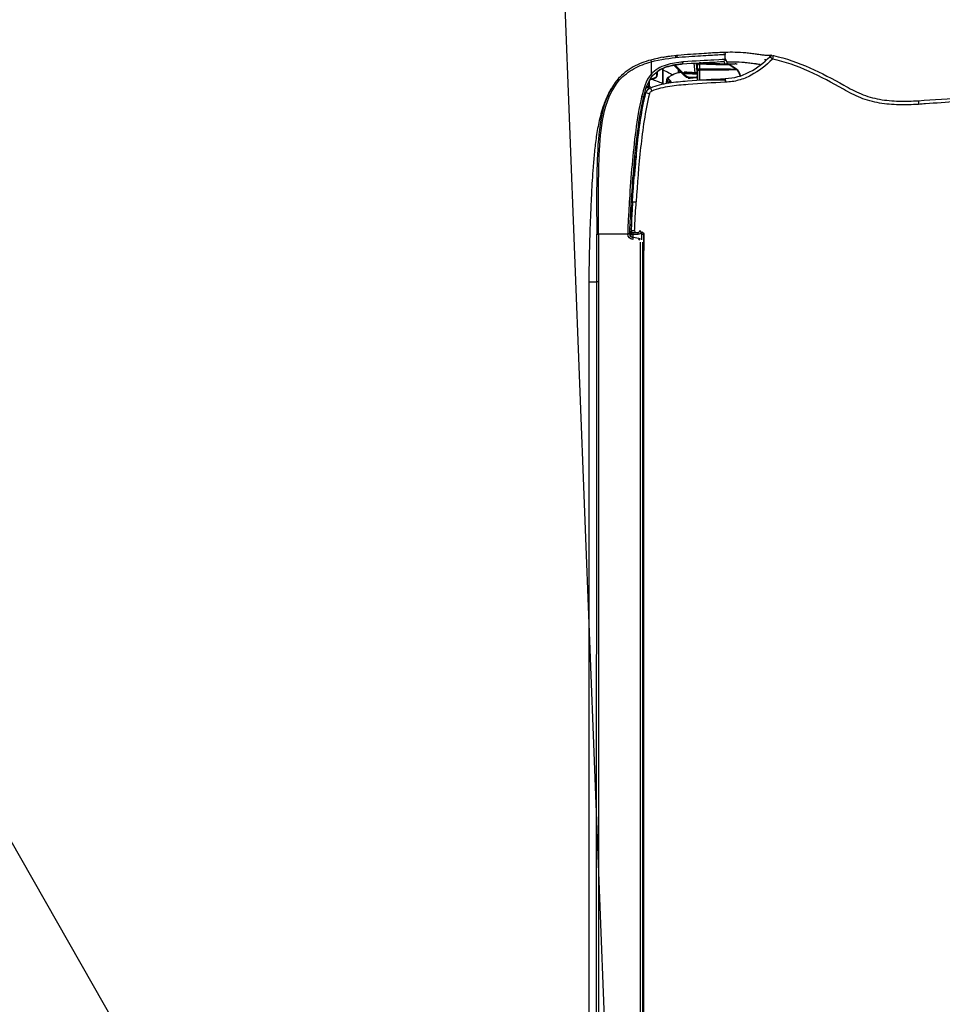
# Model space of a CAD drawing. Header units: millimetres. Extents: x 922208 to 1069538, y -182208 to -99877.
# Tile 53 of 256: x 982573 to 982808, y -175512 to -175260. Entities that reach past the tile are written whole.
import ezdxf
from ezdxf import colors
from ezdxf.entities.mleader import LeaderData, LeaderLine
from ezdxf.math import Vec2, Vec3

# ---------------------------------------------------------------- set-up
doc = ezdxf.new("R2010")
doc.units = ezdxf.units.MM
doc.header["$MEASUREMENT"] = 0
doc.layers.add('IS_KLIM Opis_Średnice', color=7, linetype='Continuous', lineweight=9)
doc.layers.add('IS_KLIM_urządzenia', color=3, linetype='Continuous')

# ---------------------------------------------------------------- blocks, each defined once
blk = doc.blocks.new('G$CFEA986A8')
at = {"layer": 'IS_KLIM_urządzenia', "linetype": 'Continuous'}
for p, q in [((2.71, 28.23), (3.1, 35.54)), ((3.1, 35.54), (3.1, 35.54)), ((3.24, 36.01), (3.24, 36.02)), ((3.24, 36.02), (3.24, 36.01)), ((2.74, 28.23), (2.74, 28.23)), ((3.03, 28.23), (3.03, 28.23)), ((4.22, 28.23), (4.22, 28.23)), ((4.55, 28.23), (4.55, 28.23)), ((2.73, 27.62), (4.82, 27.62)), ((2.74, 27.41), (5, 27.61)), ((5.25, 27.13), (2.77, 26.91)), ((3.18, 21.95), (5.57, 24.34)), ((5.93, 24.34), (3.22, 21.63)), ((5.57, 24.34), (5.44, 24.33)), ((5.57, 24.34), (5.85, 24.61)), ((5.93, 24.34), (5.57, 24.34)), ((6.02, 24.44), (5.93, 24.34)), ((46.34, 14.13), (46.34, 14)), ((50.7, 14.13), (46.34, 14.13)), ((46.52, 13.99), (46.52, 13.96)), ((46.52, 13.96), (921.55, 13.84)), ((46.52, 13.51), (46.52, 13.96)), ((48, 13.51), (46.52, 13.51)), ((47.59, 12.8), (47.38, 11.3)), ((48.58, 13.7), (919.48, 13.58)), ((919.48, 13.06), (48.58, 13.18)), ((46.64, 11.21), (47.36, 11.21)), ((46.64, 11.21), (46.64, 10.75)), ((47.11, 10.75), (46.64, 10.75)), ((46.54, 9.92), (46.54, 2.46)), ((58.73, 0), (909.33, -0.12)), ((58.74, 2.46), (909.33, 2.34)), ((909.33, 1.87), (58.74, 1.98)), ((58.74, 0), (58.74, 1.98))]:
    blk.add_line(p, q, dxfattribs=at)
for points in [[(37.64, 10.75, 0), (37.64, 10.76, 0), (37.64, 10.76, 0), (37.64, 10.77, 0), (37.64, 10.78, 0), (37.64, 10.79, 0), (37.64, 10.8, 0), (37.64, 10.81, 0), (37.64, 10.82, 0), (37.64, 10.83, 0), (37.64, 10.84, 0), (37.64, 10.84, 0), (37.65, 10.85, 0), (37.65, 10.86, 0), (37.65, 10.87, 0), (37.65, 10.88, 0), (37.65, 10.89, 0), (37.65, 10.9, 0), (37.65, 10.91, 0), (37.65, 10.92, 0), (37.65, 10.92, 0), (37.65, 10.93, 0), (37.65, 10.94, 0), (37.65, 10.95, 0), (37.65, 10.96, 0), (37.65, 10.97, 0), (37.65, 10.98, 0), (37.65, 10.99, 0), (37.65, 11, 0), (37.65, 11, 0), (37.65, 11.01, 0), (37.65, 11.02, 0), (37.65, 11.03, 0), (37.65, 11.04, 0), (37.65, 11.05, 0), (37.65, 11.06, 0), (37.65, 11.07, 0), (37.65, 11.08, 0), (37.65, 11.08, 0), (37.65, 11.09, 0), (37.65, 11.1, 0), (37.65, 11.11, 0), (37.65, 11.12, 0), (37.65, 11.13, 0), (37.66, 11.14, 0), (37.66, 11.15, 0), (37.66, 11.16, 0), (37.66, 11.16, 0), (37.66, 11.17, 0), (37.66, 11.18, 0), (37.66, 11.19, 0)], [(37.72, 10.74, 0), (37.72, 10.75, 0), (37.72, 10.76, 0), (37.72, 10.77, 0), (37.72, 10.78, 0), (37.72, 10.79, 0), (37.72, 10.79, 0), (37.72, 10.8, 0), (37.72, 10.81, 0), (37.72, 10.82, 0), (37.72, 10.83, 0), (37.73, 10.84, 0), (37.73, 10.85, 0), (37.73, 10.86, 0), (37.73, 10.87, 0), (37.73, 10.87, 0), (37.73, 10.88, 0), (37.73, 10.89, 0), (37.73, 10.9, 0), (37.73, 10.91, 0), (37.73, 10.92, 0), (37.73, 10.93, 0), (37.73, 10.94, 0), (37.73, 10.95, 0), (37.73, 10.95, 0), (37.73, 10.96, 0), (37.73, 10.97, 0), (37.73, 10.98, 0), (37.73, 10.99, 0), (37.73, 11, 0), (37.73, 11.01, 0), (37.73, 11.02, 0), (37.73, 11.03, 0), (37.73, 11.03, 0), (37.73, 11.04, 0), (37.73, 11.05, 0), (37.73, 11.06, 0), (37.73, 11.07, 0), (37.73, 11.08, 0), (37.73, 11.09, 0), (37.73, 11.1, 0), (37.73, 11.11, 0), (37.73, 11.11, 0), (37.73, 11.12, 0), (37.73, 11.13, 0), (37.74, 11.14, 0), (37.74, 11.15, 0), (37.74, 11.16, 0), (37.74, 11.17, 0), (37.74, 11.18, 0), (37.74, 11.19, 0)]]:
    blk.add_polyline3d(points, dxfattribs=at)
at = {"layer": 'IS_KLIM_urządzenia', "linetype": 'Continuous', "extrusion": (0, 0, -1)}
for centre, radius, start, end in [((-1.84, 46.94), 1, 314.7826, 11.7219), ((-0.53, 34.35), 0.5, 357.2068, 90), ((-1.83, 34.35), 0.5, 90, 177.181), ((-46.64, 11.25), 0.5, 270, 357), ((-46.39, 11.44), 1, 188, 264.2856), ((-46.39, 11.42), 1.5, 188, 264.2856)]:
    blk.add_arc(centre, radius, start, end, dxfattribs=at)
at = {"layer": 'IS_KLIM_urządzenia', "linetype": 'Continuous', "extrusion": (-1.54693e-05, -6.12303e-17, -1)}
blk.add_arc((-3.24, 28.23, -0.01), 0.498, 270, 359.4983, dxfattribs=at)
at = {"layer": 'IS_KLIM_urządzenia', "linetype": 'Continuous'}
for centre, start, end in [((2.5, 23.81), 5.1428, 5.6972), ((48.11, 12.87), 160.3327, 163.928), ((45.54, 11.27), 267.736, 0)]:
    blk.add_arc(centre, 0.5, start, end, dxfattribs=at)
for centre, major_axis, ratio, start_param, end_param in [((13.38, 84.28), (0.998, 0.07), 0.023762, 3.141593, 4.646623), ((1.84, 46.94), (0.979, -0.203), 0.056856, 3.141593, 4.651384), ((1.84, 46.94), (0.704, 0.71), 0.020204, 1.651706, 3.141593), ((7.71, 34.94), (-0.999, -0.049), 0.051256, 0, 1.514472), ((7.71, 34.9), (-0.999, -0.047), 0.051373, 0, 1.514578), ((3.38, 28.23), (0, -0.498), 0.705765, 4.721116, 6.283185), ((3.96, 27.4), (0.499, -0.033), 0.703948, 0.778487, 1.449237), ((6.36, 25.91), (0.25, 0.009), 0.004928, 6.283059, 7.845078), ((1.28, 22.79), (0.498, 0.048), 0.655613, 3.140676, 4.596546), ((2.49, 23.87), (-0.498, -0.042), 0.40242, 3.141593, 4.712356), ((2.5, 23.81), (-0.498, -0.05), 0.399009, 3.140125, 4.706849), ((2.5, 23.81), (-0.498, -0.045), 0.399039, 3.141593, 4.710711), ((5.85, 24.61), (-0.177, 0.177), 0.009872, 3.141593, 4.709921), ((6.84, 20.48), (0.38, 0.325), 0.906204, 2.398026, 3.130887), ((7.44, 20.5), (-0.376, 0.33), 0.885836, 0.804441, 2.115185), ((7.76, 20.85), (-0.367, 0.34), 0.8822, 0.840111, 2.138766), ((8.04, 20.89), (0.282, 0.413), 0.898755, 2.160862, 3.167773), ((2.45, 15.93), (0.482, 0.133), 0.040619, 3.141593, 4.662666), ((5.63, 15.93), (-0.326, -0.379), 0.006066, 1.506881, 3.141593), ((5.72, 17.3), (0, 0.2), 0.576627, 4.721116, 6.283185), ((6.49, 16.72), (0.192, 0.056), 0.184381, 5.301873, 6.283185), ((8.07, 15.3), (0, 0.2), 0.433029, 4.721116, 6.283185), ((8.86, 15.62), (0.19, -0.061), 0.210046, 2.527177, 3.153928), ((8.96, 15.32), (-0.191, 0.059), 0.212832, 4.135574, 5.657225), ((9.97, 16.14), (-0.925, -0.381), 0.043497, 0, 1.508611), ((10.63, 15.55), (-0.263, -0.965), 0.021464, 4.784953, 6.283185), ((8.8, 14.85), (0.18, 0.087), 0.196125, 5.117147, 6.283185), ((11.38, 13.51), (-0.117, -0.486), 0.019962, 3.141593, 4.771045), ((45.52, 13.53), (0.02, 0.5), 1, 3.141593, 4.708057), ((45.52, 13.53), (-0.02, -0.5), 0.999999, 0, 1.547993), ((45.57, 13.52), (-0.02, -0.5), 0.955746, 0, 1.547846), ((46.52, 13.46), (0.5, -0.017), 0.998628, 1.605655, 3.113607), ((46.52, 13.46), (-0.5, 0.017), 0.093825, 4.715665, 5.983293), ((48.08, 12.73), (0.495, -0.07), 0.051828, 3.141593, 4.719673), ((48.11, 12.87), (0.48, -0.138), 0.050296, 3.141584, 4.726878), ((39.42, 10.08), (0.996, -0.087), 0.841749, 1.62689, 2.181571), ((45.54, 11.73), (0.5, 0), 0.093428, 4.788501, 6.283185), ((46.57, 12.58), (0.499, 0.026), 0.09496, 3.141593, 4.707412), ((46.64, 11.25), (0.499, 0.026), 0.096366, 3.141593, 4.707339), ((46.39, 9.94), (0, -0.5), 0.000142, 3.141593, 4.764749), ((46.54, 9.95), (0.05, -0.498), 0.005219, 3.141593, 4.764488), ((47.87, 11.23), (0.495, -0.07), 0.051828, 3.141593, 4.719673), ((7.1, 7.87), (0.331, 0.375), 0.006851, 3.141593, 4.648558), ((46.54, 2.49), (0, 0.5), 0.000013, 3.173368, 4.660029)]:
    blk.add_ellipse(centre, major_axis=major_axis, ratio=ratio, start_param=start_param, end_param=end_param, dxfattribs=at)
at = {"layer": 'IS_KLIM_urządzenia', "linetype": 'Continuous', "extrusion": (0, 0, -1)}
for centre, major_axis, ratio, start_param, end_param in [((3.24, 28.23), (0.352, -0.352), 0.999998, 0.785397, 2.347467), ((48.58, 12.65), (-0.13, -1.08), 0.917565, 1.59215, 1.795783), ((-21.42, 382.85), (-1476.17, -4886.86), 0.031997, 4.778832, 4.778918), ((7.64, 474.84), (-1862.82, -6167.7), 0.025163, 4.780022, 4.78009), ((5.18, 514.21), (-1939.65, -6425.41), 0.026246, 4.782823, 4.782889)]:
    blk.add_ellipse(centre, major_axis=major_axis, ratio=ratio, start_param=start_param, end_param=end_param, dxfattribs=at)
at = {"layer": 'IS_KLIM_urządzenia', "linetype": 'Continuous'}
for points, degree in [([(12.38, 84.21), (12.11, 88.13), (11.83, 92.05), (11.56, 95.97)], 3), ([(0.77, 46.44), (0.76, 46.55), (0.76, 46.66), (0.78, 46.77)], 3), ([(0.77, 46.67), (0.75, 46.58), (0.77, 46.46)], 2), ([(0.78, 46.71), (0.77, 46.67)], 1), ([(0.77, 46.44), (0.77, 46.45), (0.77, 46.46), (0.77, 46.46)], 3), ([(1.12, 46.25), (0.98, 46.27), (0.82, 46.34), (0.77, 46.44)], 3), ([(1.81, 44.89), (1.84, 45.06), (1.87, 45.24), (1.9, 45.41)], 3), ([(4.29, 37.71), (4.33, 37.78), (4.38, 37.83), (4.44, 37.87)], 3), ([(4.44, 37.88), (4.99, 38.23), (5.55, 38.58), (6.17, 38.76)], 3), ([(4.44, 37.88), (4.99, 38.23), (5.55, 38.58), (6.17, 38.76)], 3), ([(4.44, 37.88), (4.95, 38.2), (5.46, 38.52), (6, 38.7)], 3), ([(4.44, 37.87), (4.94, 38.19), (5.46, 38.51), (6, 38.7)], 3), ([(4.44, 37.88), (4.44, 37.88), (4.44, 37.88), (4.44, 37.88)], 3), ([(4.44, 37.88), (4.44, 37.88), (4.44, 37.88), (4.44, 37.88)], 3), ([(5.12, 38.29), (4.79, 38.1), (4.45, 37.88)], 2), ([(6, 38.7), (5.7, 38.6), (5.4, 38.45), (5.12, 38.29)], 3), ([(6, 38.7), (5.79, 38.63), (5.59, 38.54)], 2), ([(2.71, 28.23), (3.1, 35.54)], 1), ([(3.1, 35.54), (2.71, 28.23)], 1), ([(3.1, 35.54), (2.71, 28.23)], 1), ([(2.81, 35.36), (2.86, 35.45), (2.91, 35.54), (2.97, 35.63)], 3), ([(2.99, 35.39), (2.99, 36.07), (2.97, 36.75), (2.96, 37.42)], 3), ([(3.24, 36.01), (3.16, 35.87), (3.11, 35.71), (3.1, 35.54)], 3), ([(3.1, 35.58), (3.1, 35.58)], 1), ([(3.1, 35.54), (3.1, 35.54), (3.1, 35.54), (3.1, 35.54)], 3), ([(3.1, 35.54), (3.1, 35.54), (3.1, 35.54), (3.1, 35.54)], 3), ([(3.24, 36.01), (3.59, 36.58), (3.94, 37.15), (4.28, 37.72)], 3), ([(4.28, 37.71), (3.76, 36.86), (3.24, 36)], 2), ([(4.28, 37.72), (4.28, 37.72), (4.28, 37.72), (4.28, 37.72)], 3), ([(1.83, 34.85), (1.4, 34.85), (0.96, 34.85), (0.53, 34.85)], 3), ([(2.31, 34.46), (2.54, 34.58), (2.78, 34.68), (3.03, 34.75)], 3), ([(0.12, 32.64), (0.12, 32.62), (0.12, 32.59), (0.12, 32.57)], 3), ([(2.92, 32.14), (2.76, 32.15), (2.6, 32.16), (2.45, 32.17)], 3), ([(2.92, 32.12), (2.76, 32.13), (2.61, 32.14), (2.45, 32.14)], 3), ([(3.24, 27.74), (2.98, 27.74), (2.74, 27.97), (2.74, 28.23)], 3), ([(3.24, 27.74), (2.98, 27.74), (2.74, 27.97), (2.74, 28.23)], 3), ([(3.24, 27.74), (2.98, 27.74), (2.75, 27.97), (2.74, 28.23)], 3), ([(3.01, 28.23), (3.4, 28.23), (3.8, 28.23), (4.2, 28.23)], 3), ([(3.03, 28.23), (3.43, 28.23), (3.82, 28.23), (4.22, 28.23)], 3), ([(3.99, 27.75), (3.99, 27.7), (3.99, 27.66), (4, 27.62)], 3), ([(4.47, 27.59), (4.48, 27.65), (4.48, 27.71), (4.49, 27.76)], 3), ([(4.81, 27.59), (4.82, 27.64), (4.82, 27.69), (4.82, 27.74)], 3), ([(4.95, 27.74), (4.95, 27.69), (4.94, 27.65), (4.94, 27.6)], 3), ([(7.11, 28.23), (7.11, 28.23)], 1), ([(5.25, 27.13), (5.19, 26.2), (5.13, 25.26), (5.07, 24.33)], 3), ([(6.54, 25.37), (6.57, 25.4), (6.59, 25.42), (6.62, 25.45)], 3), ([(6.61, 25.92), (6.61, 25.77), (6.62, 25.61), (6.62, 25.46)], 3), ([(6.62, 25.45), (6.62, 25.61), (6.61, 25.76), (6.61, 25.92)], 3), ([(6.62, 25.46), (6.62, 25.46), (6.62, 25.46), (6.62, 25.46)], 3), ([(6.62, 25.45), (6.62, 25.46), (6.62, 25.46), (6.62, 25.46)], 3), ([(0.78, 22.75), (0.79, 22.65), (0.8, 22.62)], 2), ([(2.47, 24.07), (2.47, 24.05), (2.48, 24.03), (2.48, 24.01)], 3), ([(2.99, 23.86), (2.99, 23.91)], 1), ([(2.99, 23.88), (2.99, 23.89), (2.99, 23.9), (2.99, 23.91)], 3), ([(3.07, 23), (3.04, 23.3), (3.01, 23.6), (2.99, 23.91)], 3), ([(4.39, 22.8), (4.65, 22.8), (4.92, 22.8), (5.18, 22.8)], 3), ([(5.15, 23), (4.96, 23), (4.77, 23), (4.59, 23)], 3), ([(1.29, 18.88), (1.16, 19.65), (1.04, 20.45), (0.94, 21.27)], 3), ([(6.36, 20.47), (5.9, 21.01), (5.56, 21.63), (5.3, 22.33)], 3), ([(6.48, 20.17), (6.66, 19.86), (7.06, 19.84)], 2), ([(7.29, 20.84), (7.18, 20.72), (7.08, 20.61), (6.97, 20.49)], 3), ([(7.39, 20.05), (7.49, 20.16), (7.6, 20.28), (7.71, 20.39)], 3), ([(7.71, 20.39), (7.78, 20.39), (7.86, 20.39), (7.93, 20.38)], 3), ([(7.06, 19.82), (7.74, 19.77)], 1), ([(5.61, 15.91), (7.22, 14.52), (9.31, 13.97), (11.36, 13.48)], 3), ([(11.49, 13.99), (9.53, 14.46), (7.5, 14.98), (5.96, 16.31)], 3), ([(6.61, 16.72), (6.73, 16.31), (6.86, 15.9), (7.01, 15.5)], 3), ([(7.11, 15.5), (6.95, 15.92), (6.81, 16.34), (6.68, 16.78)], 3), ([(7.51, 15.3), (7.73, 15.3), (7.94, 15.3), (8.16, 15.3)], 3), ([(8.59, 15.34), (8.64, 15.45), (8.68, 15.57), (8.71, 15.69)], 3), ([(8.82, 15.39), (8.78, 15.49), (8.74, 15.59), (8.71, 15.69)], 3), ([(8.82, 15.39), (8.8, 15.33), (8.78, 15.28), (8.77, 15.22)], 3), ([(8.92, 15.74), (8.89, 15.63), (8.85, 15.51), (8.82, 15.39)], 3), ([(8.93, 14.96), (8.99, 15.07), (9.04, 15.2), (9.08, 15.32)], 3), ([(9.08, 15.32), (9.1, 15.4), (9.13, 15.48), (9.15, 15.55)], 3), ([(9.21, 14.47), (9.13, 14.63), (9.05, 14.78), (8.98, 14.93)], 3), ([(10.84, 14.47), (10.8, 14.33), (10.76, 14.19), (10.72, 14.05)], 3), ([(12.42, 14.09), (12.38, 13.95), (12.34, 13.81)], 2), ([(12.41, 13.79), (12.43, 13.89), (12.46, 13.98), (12.48, 14.08)], 3), ([(12.7, 14.03), (12.67, 13.94), (12.65, 13.84), (12.63, 13.74)], 3), ([(12.84, 13.7), (12.86, 13.8), (12.89, 13.89), (12.91, 13.99)], 3), ([(16.78, 13.3), (16.75, 13.18), (16.72, 13.05), (16.69, 12.93)], 3), ([(46.34, 14.13), (46.34, 14.13), (46.34, 14.13), (46.34, 14.13)], 3), ([(46.52, 13.51), (46.52, 13.49), (46.52, 13.47), (46.52, 13.45)], 3), ([(38.2, 11.15), (38.2, 11.15), (38.23, 11.58), (38.26, 12.08)], 3), ([(38.51, 11.12), (38.5, 11.02), (38.49, 10.92), (38.48, 10.82)], 3), ([(39.02, 11.1), (39.26, 11.09), (39.51, 11.07), (39.75, 11.06)], 3), ([(43.76, 10.85), (44.25, 10.85), (44.75, 10.84), (45.24, 10.83)], 3), ([(46.39, 10.83), (46.18, 10.83), (45.97, 10.83), (45.75, 10.83)], 3), ([(46.49, 10.45), (46.45, 10.45), (46.42, 10.44), (46.39, 10.44)], 3), ([(6.63, 7.62), (6.47, 7.76), (6.31, 7.91), (6.16, 8.07)], 3), ([(46.54, 2.46), (50.6, 2.46), (54.67, 2.46), (58.74, 2.46)], 3), ([(58.74, 2.46), (58.74, 2.21), (58.74, 1.99), (58.74, 1.98)], 3)]:
    blk.add_open_spline(points, degree=degree, dxfattribs=at)
for points, knots in [([(12.48, 96.01), (12.48, 96.01), (12.48, 96.01), (12.53, 95.35), (12.58, 94.68), (12.81, 91.36), (13, 88.7), (13.23, 85.45), (13.27, 84.85), (13.31, 84.26)], [0, 0, 0, 0, 0.000005, 0.000005, 0.169628, 0.169628, 0.84812, 0.84812, 1, 1, 1, 1]), ([(0.86, 47.14), (2.21, 53.63), (5.22, 59.45), (9.22, 66.61), (10.01, 68.05), (11.28, 71.07), (11.73, 72.68), (12.3, 75.96), (12.44, 77.6), (12.52, 80.9), (12.49, 82.59), (12.38, 84.21)], [0, 0, 0, 0, 0.5, 0.5, 0.625, 0.625, 0.75, 0.75, 0.875, 0.875, 1, 1, 1, 1]), ([(13.31, 84.26), (13.43, 82.58), (13.45, 80.92), (13.38, 77.59), (13.25, 75.94), (12.69, 72.64), (12.26, 71.01), (11.03, 67.94), (10.25, 66.49), (7.83, 62.15), (6.23, 59.26), (3.53, 53.27), (2.44, 50.17), (1.77, 46.9)], [0, 0, 0, 0, 0.125, 0.125, 0.25, 0.25, 0.375, 0.375, 0.5, 0.5, 0.75, 0.75, 1, 1, 1, 1]), ([(0.79, 46.38), (0.81, 46.35), (0.83, 46.15), (0.82, 45.56), (0.75, 44.68), (0.59, 43.52), (0.41, 42.19), (0.23, 40.79), (0.06, 38.91), (-0.02, 36.7), (0.03, 34.49), (0.09, 33.16), (0.12, 32.58)], [0, 0, 0, 0, 0.12885, 0.245282, 0.335122, 0.40726, 0.471799, 0.536509, 0.604482, 0.745543, 0.884733, 1, 1, 1, 1]), ([(6.71, 34.89), (6.66, 35.97), (6.51, 37.05), (5.93, 39.13), (5.52, 40.14), (4.02, 42.98), (2.67, 44.7), (1.13, 46.23)], [0, 0, 0, 0, 0.25, 0.25, 0.5, 0.5, 1, 1, 1, 1]), ([(1.77, 46.9), (3.4, 45.28), (4.82, 43.46), (6.4, 40.45), (6.84, 39.38), (7.45, 37.17), (7.6, 36.03), (7.65, 34.88)], [0, 0, 0, 0, 0.5, 0.5, 0.75, 0.75, 1, 1, 1, 1]), ([(3.15, 43.79), (3.12, 43.57), (3.04, 42.96), (2.88, 41.81), (2.7, 40.4), (2.54, 38.56), (2.49, 36.85), (2.5, 35.65), (2.51, 35.23)], [0, 0, 0, 0, 0.089993, 0.237107, 0.37975, 0.527052, 0.833503, 1, 1, 1, 1]), ([(3.13, 43.63), (3.06, 43.24), (2.83, 41.75), (2.67, 40.26), (2.59, 39.15)], [0, 0, 0, 0, 0.261547, 1, 1, 1, 1]), ([(3.01, 37.92), (3, 37.79), (2.99, 37.66), (2.97, 37.49), (2.97, 37.46), (2.96, 37.42)], [0, 0, 0, 0, 0.794972, 0.794972, 1, 1, 1, 1]), ([(4.45, 37.88), (4.45, 37.88), (4.43, 37.87), (4.42, 37.86), (4.4, 37.84), (4.37, 37.82), (4.35, 37.8), (4.32, 37.76), (4.29, 37.72), (4.29, 37.72)], [0, 0, 0, 0, 0.029241, 0.088276, 0.151647, 0.25725, 0.525964, 0.992323, 1, 1, 1, 1]), ([(4.44, 37.88), (4.44, 37.88), (4.44, 37.88), (4.44, 37.88), (4.44, 37.88), (4.44, 37.88)], [0, 0, 0, 0, 0.593674, 0.593674, 1, 1, 1, 1]), ([(4.44, 37.87), (4.45, 37.85), (4.46, 37.53), (4.52, 36.29), (4.55, 35.36), (4.57, 33.39), (4.56, 32.34), (4.56, 30.29), (4.55, 29.26), (4.55, 28.23)], [0, 0, 0, 0, 0.25, 0.25, 0.5, 0.5, 0.75, 0.75, 1, 1, 1, 1]), ([(3.08, 35.41), (2.6, 35.32), (2.12, 35.16), (1.64, 34.89), (1.62, 34.88), (1.59, 34.86)], [0, 0, 0, 0, 0.948448, 0.948448, 1, 1, 1, 1]), ([(2.71, 28.23), (2.79, 29.71), (2.87, 31.19), (2.97, 33.03), (2.98, 33.41), (3.02, 34.12), (3.04, 34.46), (3.08, 35.26), (3.1, 35.51), (3.1, 35.54)], [0, 0, 0, 0, 0.5, 0.5, 0.625, 0.625, 0.75, 0.75, 1, 1, 1, 1]), ([(3.24, 36.01), (3.24, 35.99), (3.25, 35.75), (3.24, 34.97), (3.24, 34.63), (3.22, 33.9), (3.2, 33.49), (3.13, 31.47), (3.07, 29.85), (3.01, 28.23)], [0, 0, 0, 0, 0.25, 0.25, 0.375, 0.375, 0.5, 0.5, 1, 1, 1, 1]), ([(3.25, 36.01), (3.24, 36), (3.2, 35.94), (3.15, 35.84), (3.12, 35.72), (3.11, 35.65), (3.1, 35.62), (3.1, 35.62), (3.1, 35.62), (3.1, 35.62), (3.1, 35.61), (3.18, 36.23), (3.09, 35.5), (3.1, 35.58), (3.1, 35.58)], [0, 0, 0, 0, 0.004098, 0.020773, 0.033488, 0.040418, 0.042471, 0.042689, 0.042703, 0.042705, 0.042705, 0.045311, 0.81751, 1, 1, 1, 1]), ([(3.1, 35.54), (3.1, 35.58), (3.1, 35.55), (3.1, 35.54), (3.1, 35.54), (3.1, 35.54)], [0, 0, 0, 0, 0.5, 0.5, 1, 1, 1, 1]), ([(3.1, 35.54), (3.1, 35.54), (3.1, 35.54), (3.1, 35.54), (3.1, 35.54), (3.1, 35.54)], [0, 0, 0, 0, 0.501823, 0.501823, 1, 1, 1, 1]), ([(3.1, 35.54), (3.1, 35.54), (3.1, 35.54), (3.1, 35.54), (3.1, 35.54), (3.1, 35.54)], [0, 0, 0, 0, 0.497529, 0.497529, 1, 1, 1, 1]), ([(3.24, 36.01), (3.49, 36.42), (3.74, 36.82), (4.08, 37.39), (4.18, 37.55), (4.28, 37.72)], [0, 0, 0, 0, 0.711043, 0.711043, 1, 1, 1, 1]), ([(3.24, 36.01), (3.5, 36.43), (3.75, 36.85), (4.1, 37.41), (4.19, 37.57), (4.28, 37.72)], [0, 0, 0, 0, 0.731926, 0.731926, 1, 1, 1, 1]), ([(4.29, 37.71), (3.97, 37.19), (3.65, 36.67), (3.3, 36.1), (3.27, 36.06), (3.24, 36.01)], [0, 0, 0, 0, 0.917621, 0.917621, 1, 1, 1, 1]), ([(3.24, 36.01), (3.24, 36.01), (3.24, 36.01), (3.24, 36.01), (3.24, 36.01), (3.24, 36.01)], [0, 0, 0, 0, 0.266653, 0.266653, 1, 1, 1, 1]), ([(3.24, 36.01), (3.24, 36.01), (3.24, 36.01), (3.24, 36.01), (3.24, 36.01), (3.24, 36.01), (3.24, 36.01), (3.24, 36.01)], [0, 0, 0, 0, 0.156997, 0.156997, 0.784985, 0.784985, 1, 1, 1, 1]), ([(4.2, 28.23), (4.2, 29.24), (4.2, 30.24), (4.21, 32.24), (4.2, 33.27), (4.22, 35.2), (4.25, 36.11), (4.29, 37.36), (4.3, 37.7), (4.29, 37.71)], [0, 0, 0, 0, 0.25, 0.25, 0.5, 0.5, 0.75, 0.75, 1, 1, 1, 1]), ([(4.28, 37.72), (4.28, 37.72), (4.28, 37.72), (4.28, 37.72), (4.28, 37.72), (4.28, 37.72)], [0, 0, 0, 0, 0.500001, 0.500001, 1, 1, 1, 1]), ([(0.03, 34.32), (0.03, 34.32), (0.05, 33.82), (0.16, 31.93), (0.24, 30.52), (0.46, 27.06), (0.57, 24.97), (1, 20.5), (1.33, 18.12), (1.97, 15.8)], [0, 0, 0, 0, 0.25, 0.25, 0.5, 0.5, 0.75, 0.75, 1, 1, 1, 1]), ([(2.43, 15.91), (1.79, 18.29), (1.47, 20.73), (1.05, 25.3), (0.94, 27.43), (0.73, 30.97), (0.65, 32.4), (0.55, 34.34), (0.52, 34.85), (0.53, 34.85)], [0, 0, 0, 0, 0.25, 0.25, 0.5, 0.5, 0.75, 0.75, 1, 1, 1, 1]), ([(1.83, 34.85), (1.83, 34.85), (1.87, 33.81), (2.08, 30.02), (2.21, 27.26), (2.47, 24.07)], [0, 0, 0, 0, 0.5, 0.5, 1, 1, 1, 1]), ([(2.99, 23.91), (2.73, 26.99), (2.59, 29.69), (2.38, 33.37), (2.33, 34.37), (2.33, 34.37)], [0, 0, 0, 0, 0.500106, 0.500106, 1, 1, 1, 1]), ([(6.71, 34.85), (6.71, 34.85), (6.71, 34.85), (6.71, 34.86), (6.71, 34.88), (6.71, 34.89)], [0, 0, 0, 0, 0.001471, 0.001471, 1, 1, 1, 1]), ([(9.05, 15.75), (8.42, 17.27), (8.08, 18.84), (7.57, 22), (7.42, 23.6), (7.06, 28.42), (6.86, 31.65), (6.71, 34.85)], [0, 0, 0, 0, 0.25, 0.25, 0.5, 0.5, 1, 1, 1, 1]), ([(7.11, 34.81), (7.11, 34.78), (7.11, 34.74), (7.11, 33.65), (7.11, 32.55), (7.11, 30.39), (7.11, 29.31), (7.11, 28.23)], [0, 0, 0, 0, 0.017199, 0.017199, 0.508599, 0.508599, 1, 1, 1, 1]), ([(7.65, 34.88), (7.65, 34.88), (7.65, 34.88), (7.65, 34.87), (7.66, 34.86), (7.66, 34.84)], [0, 0, 0, 0, 0.001414, 0.001414, 1, 1, 1, 1]), ([(7.66, 34.84), (7.81, 31.68), (8, 28.52), (8.36, 23.79), (8.5, 22.21), (8.99, 19.1), (9.32, 17.56), (9.93, 16.07)], [0, 0, 0, 0, 0.5, 0.5, 0.75, 0.75, 1, 1, 1, 1]), ([(0.12, 32.67), (0.12, 32.66), (0.12, 32.66), (0.12, 32.65), (0.12, 32.65), (0.12, 32.64), (0.12, 32.64), (0.12, 32.64)], [0, 0, 0, 0, 0.491862, 0.491862, 0.745898, 0.745898, 1, 1, 1, 1]), ([(2.71, 28.23), (2.71, 28.23), (2.73, 28.23), (2.81, 28.23), (2.86, 28.23), (2.96, 28.23), (2.98, 28.23), (3.01, 28.23)], [0, 0, 0, 0, 0.429968, 0.429968, 0.860069, 0.860069, 1, 1, 1, 1]), ([(2.74, 28.23), (2.74, 28.23), (2.75, 28.23), (2.8, 28.23), (2.84, 28.23), (2.94, 28.23), (2.98, 28.23), (3.03, 28.23)], [0, 0, 0, 0, 0.311909, 0.311909, 0.74389, 0.74389, 1, 1, 1, 1]), ([(3.38, 27.74), (3.34, 27.74), (3.31, 27.74), (3.27, 27.74), (3.25, 27.74), (3.24, 27.74), (3.24, 27.74), (3.24, 27.74)], [0, 0, 0, 0, 0.429844, 0.429844, 0.859217, 0.859217, 1, 1, 1, 1]), ([(4.56, 27.74), (4.44, 27.74), (4.31, 27.74), (4.06, 27.74), (3.93, 27.74), (3.66, 27.74), (3.52, 27.74), (3.38, 27.74)], [0, 0, 0, 0, 0.316882, 0.316882, 0.640659, 0.640659, 1, 1, 1, 1]), ([(4.2, 28.23), (4.24, 28.23), (4.29, 28.23), (4.39, 28.23), (4.44, 28.23), (4.52, 28.23), (4.53, 28.23), (4.55, 28.23)], [0, 0, 0, 0, 0.437327, 0.437327, 0.874715, 0.874715, 1, 1, 1, 1]), ([(4.56, 27.74), (4.51, 27.74), (4.42, 27.76), (4.31, 27.88), (4.24, 28.04), (4.23, 28.17), (4.22, 28.23)], [0, 0, 0, 0, 0.28901, 0.499661, 0.756628, 1, 1, 1, 1]), ([(4.22, 28.23), (4.27, 28.23), (4.37, 28.23), (4.49, 28.23), (4.55, 28.23)], [0, 0, 0, 0, 0.500276, 1, 1, 1, 1]), ([(4.56, 27.74), (4.56, 27.74), (4.56, 27.74), (4.56, 27.75), (4.56, 27.76), (4.56, 27.78), (4.56, 27.8), (4.55, 27.84), (4.55, 27.86), (4.55, 27.9), (4.55, 27.93), (4.55, 27.98), (4.55, 28.01), (4.55, 28.1), (4.55, 28.16), (4.55, 28.23)], [0, 0, 0, 0, 0.125, 0.125, 0.25, 0.25, 0.375, 0.375, 0.5, 0.5, 0.625, 0.625, 0.75, 0.75, 1, 1, 1, 1]), ([(4.55, 28.23), (4.95, 28.23), (5.36, 28.23), (5.99, 28.23), (6.21, 28.23), (6.62, 28.23), (6.8, 28.23), (7.03, 28.23), (7.07, 28.23), (7.11, 28.23)], [0, 0, 0, 0, 0.474817, 0.474817, 0.737386, 0.737386, 0.953021, 0.953021, 1, 1, 1, 1]), ([(7.11, 28.23), (6.67, 28.23), (6.22, 28.23), (5.37, 28.23), (4.96, 28.23), (4.55, 28.23)], [0, 0, 0, 0, 0.51841, 0.51841, 1, 1, 1, 1]), ([(7.11, 27.74), (7.03, 27.74), (6.94, 27.74), (6.49, 27.74), (6.13, 27.74), (5.36, 27.74), (4.96, 27.74), (4.56, 27.74)], [0, 0, 0, 0, 0.097737, 0.097737, 0.528149, 0.528149, 1, 1, 1, 1]), ([(5.22, 24.33), (5.23, 24.5), (5.24, 24.66), (5.29, 25.49), (5.34, 26.16), (5.4, 27.13), (5.42, 27.43), (5.44, 27.74)], [0, 0, 0, 0, 0.146562, 0.146562, 0.73281, 0.73281, 1, 1, 1, 1]), ([(5.66, 27.74), (5.61, 26.91), (5.55, 26.08), (5.48, 24.95), (5.46, 24.64), (5.44, 24.33)], [0, 0, 0, 0, 0.72849, 0.72849, 1, 1, 1, 1]), ([(6.36, 25.91), (6.35, 26.08), (6.35, 26.24), (6.33, 26.85), (6.31, 27.29), (6.3, 27.74)], [0, 0, 0, 0, 0.274035, 0.274035, 1, 1, 1, 1]), ([(6.54, 27.74), (6.55, 27.64), (6.55, 27.54), (6.57, 26.93), (6.59, 26.42), (6.61, 25.92)], [0, 0, 0, 0, 0.164291, 0.164291, 1, 1, 1, 1]), ([(5, 27.61), (5.04, 27.61), (5.07, 27.6), (5.13, 27.56), (5.16, 27.53), (5.21, 27.45), (5.22, 27.41), (5.24, 27.31), (5.25, 27.26), (5.25, 27.18), (5.25, 27.15), (5.25, 27.13)], [0, 0, 0, 0, 0.247479, 0.247479, 0.496795, 0.496795, 0.717384, 0.717384, 0.907765, 0.907765, 1, 1, 1, 1]), ([(5.85, 24.61), (5.99, 24.75), (6.1, 24.92), (6.27, 25.27), (6.33, 25.46), (6.36, 25.74), (6.36, 25.83), (6.36, 25.91)], [0, 0, 0, 0, 0.410681, 0.410681, 0.822529, 0.822529, 1, 1, 1, 1]), ([(6.61, 25.92), (6.61, 25.82), (6.61, 25.72), (6.57, 25.4), (6.51, 25.18), (6.33, 24.81), (6.22, 24.65), (6.07, 24.48), (6.05, 24.46), (6.02, 24.44)], [0, 0, 0, 0, 0.177731, 0.177731, 0.59018, 0.59018, 0.940555, 0.940555, 1, 1, 1, 1]), ([(0.78, 22.75), (0.79, 22.7), (0.79, 22.67), (0.8, 22.61), (0.8, 22.59), (0.8, 22.57), (0.8, 22.57), (0.8, 22.59), (0.8, 22.6), (0.8, 22.61)], [0, 0, 0, 0, 0.272721, 0.272721, 0.545029, 0.545029, 0.816327, 0.816327, 1, 1, 1, 1]), ([(2.48, 24.01), (2.6, 22.61), (2.81, 21.15), (3.72, 18.3), (4.46, 16.92), (5.61, 15.91)], [0, 0, 0, 0, 0.5, 0.5, 1, 1, 1, 1]), ([(2.99, 23.85), (3, 23.81), (3, 23.77), (3.01, 23.64), (3.02, 23.54), (3.05, 23.29), (3.07, 23.13), (3.12, 22.73), (3.15, 22.48), (3.24, 21.89), (3.31, 21.55), (3.54, 20.47), (3.75, 19.74), (4.26, 18.52), (4.52, 18.02), (4.84, 17.55)], [0, 0, 0, 0, 0.01825, 0.01825, 0.060304, 0.060304, 0.132525, 0.132525, 0.246095, 0.246095, 0.402611, 0.402611, 0.74532, 0.74532, 1, 1, 1, 1]), ([(5.96, 16.31), (4.87, 17.25), (4.17, 18.54), (3.31, 21.19), (3.11, 22.55), (2.99, 23.85)], [0, 0, 0, 0, 0.5, 0.5, 1, 1, 1, 1]), ([(5.22, 24.33), (5.2, 24.33), (5.19, 24.33), (5.14, 24.33), (5.1, 24.33), (5.07, 24.33)], [0, 0, 0, 0, 0.325415, 0.325415, 1, 1, 1, 1]), ([(5.3, 22.33), (5.24, 22.47), (5.2, 22.67), (5.14, 23.06), (5.12, 23.23), (5.11, 23.41)], [0, 0, 0, 0, 0.624288, 0.624288, 1, 1, 1, 1]), ([(5.44, 24.33), (5.41, 24.33), (5.38, 24.33), (5.33, 24.33), (5.3, 24.33), (5.26, 24.33), (5.24, 24.33), (5.22, 24.33), (5.22, 24.33), (5.22, 24.33)], [0, 0, 0, 0, 0.315815, 0.315815, 0.631664, 0.631664, 0.946964, 0.946964, 1, 1, 1, 1]), ([(0.8, 22.62), (0.8, 22.61), (0.8, 22.58), (0.8, 22.58), (0.8, 22.57), (0.8, 22.56), (0.8, 22.55), (0.81, 22.53), (0.82, 22.47), (0.86, 22.37), (0.95, 22.25), (1.09, 22.16), (1.21, 22.12), (1.28, 22.13), (1.28, 22.13)], [0, 0, 0, 0, 0.067693, 0.176783, 0.191923, 0.20101, 0.210642, 0.23464, 0.289457, 0.395964, 0.591763, 0.776207, 0.974695, 1, 1, 1, 1]), ([(5.76, 21.33), (5.6, 21.04), (5.45, 20.74), (5.04, 19.97), (4.79, 19.48), (4.54, 19)], [0, 0, 0, 0, 0.379029, 0.379029, 1, 1, 1, 1]), ([(6.97, 20.49), (6.88, 20.38), (6.78, 20.33), (6.57, 20.3), (6.46, 20.36), (6.36, 20.47)], [0, 0, 0, 0, 0.456839, 0.456839, 1, 1, 1, 1]), ([(7.29, 20.84), (7.3, 20.84), (7.3, 20.85), (7.35, 20.89), (7.4, 20.91), (7.49, 20.91), (7.53, 20.9), (7.57, 20.87)], [0, 0, 0, 0, 0.062565, 0.062565, 0.548357, 0.548357, 1, 1, 1, 1]), ([(7.95, 19), (7.84, 19), (7.73, 19), (7.18, 19), (6.75, 19), (6.13, 19), (5.95, 19), (5.2, 19), (4.63, 19), (4.07, 19)], [0, 0, 0, 0, 0.084494, 0.084494, 0.422472, 0.422472, 0.560579, 0.560579, 1, 1, 1, 1]), ([(4.15, 18.8), (4.53, 18.8), (4.9, 18.8), (5.72, 18.8), (6.16, 18.8), (6.86, 18.8), (7.12, 18.8), (7.57, 18.8), (7.77, 18.8), (7.97, 18.8)], [0, 0, 0, 0, 0.296997, 0.296997, 0.640532, 0.640532, 0.845161, 0.845161, 1, 1, 1, 1]), ([(7.97, 18.8), (7.8, 18.37), (7.62, 17.93), (7.27, 17.03), (7.09, 16.55), (6.91, 16.08)], [0, 0, 0, 0, 0.478968, 0.478968, 1, 1, 1, 1]), ([(7.06, 19.82), (7.08, 19.82), (7.09, 19.82), (7.2, 19.84), (7.3, 19.92), (7.39, 20.05)], [0, 0, 0, 0, 0.174867, 0.174867, 1, 1, 1, 1]), ([(7.91, 20), (7.87, 20.01), (7.82, 20.01), (7.65, 20.02), (7.52, 20.03), (7.39, 20.05)], [0, 0, 0, 0, 0.263267, 0.263267, 1, 1, 1, 1]), ([(1.97, 15.8), (2.4, 14.23), (2.97, 12.73), (4.54, 9.9), (5.54, 8.58), (6.77, 7.49)], [0, 0, 0, 0, 0.5, 0.5, 1, 1, 1, 1]), ([(7.08, 7.84), (5.89, 8.89), (4.93, 10.17), (3.41, 12.92), (2.85, 14.38), (2.43, 15.91)], [0, 0, 0, 0, 0.5, 0.5, 1, 1, 1, 1]), ([(2.43, 15.91), (3.38, 15.91), (4.33, 15.91), (5.39, 15.91), (5.5, 15.91), (5.61, 15.91)], [0, 0, 0, 0, 0.894615, 0.894615, 1, 1, 1, 1]), ([(5.72, 17.5), (5.61, 17.5), (5.5, 17.5), (5.23, 17.5), (5.05, 17.5), (4.88, 17.5)], [0, 0, 0, 0, 0.390013, 0.390013, 1, 1, 1, 1]), ([(5.03, 17.3), (5.22, 17.3), (5.41, 17.3), (5.68, 17.3), (5.76, 17.3), (5.84, 17.3)], [0, 0, 0, 0, 0.696556, 0.696556, 1, 1, 1, 1]), ([(6.68, 16.78), (6.65, 16.88), (6.61, 16.98), (6.49, 17.14), (6.42, 17.22), (6.27, 17.35), (6.17, 17.4), (5.96, 17.48), (5.84, 17.5), (5.72, 17.5)], [0, 0, 0, 0, 0.230955, 0.230955, 0.455697, 0.455697, 0.706422, 0.706422, 1, 1, 1, 1]), ([(5.84, 17.3), (5.93, 17.3), (6.03, 17.28), (6.2, 17.22), (6.27, 17.18), (6.4, 17.08), (6.45, 17.02), (6.54, 16.88), (6.58, 16.81), (6.61, 16.72)], [0, 0, 0, 0, 0.299295, 0.299295, 0.552236, 0.552236, 0.775182, 0.775182, 1, 1, 1, 1]), ([(8.07, 15.5), (7.95, 15.5), (7.83, 15.5), (7.52, 15.5), (7.32, 15.5), (7.13, 15.5)], [0, 0, 0, 0, 0.379834, 0.379834, 1, 1, 1, 1]), ([(8.98, 14.93), (8.93, 15.03), (8.86, 15.13), (8.71, 15.28), (8.62, 15.34), (8.42, 15.44), (8.31, 15.48), (8.16, 15.5), (8.12, 15.5), (8.07, 15.5)], [0, 0, 0, 0, 0.291856, 0.291856, 0.579131, 0.579131, 0.886367, 0.886367, 1, 1, 1, 1]), ([(8.16, 15.3), (8.19, 15.3), (8.23, 15.3), (8.35, 15.28), (8.44, 15.26), (8.6, 15.18), (8.67, 15.13), (8.79, 15), (8.84, 14.93), (8.88, 14.85)], [0, 0, 0, 0, 0.114875, 0.114875, 0.424433, 0.424433, 0.71152, 0.71152, 1, 1, 1, 1]), ([(10.37, 14.59), (10.22, 14.63), (10.07, 14.69), (9.73, 14.88), (9.55, 15.02), (9.25, 15.35), (9.13, 15.55), (9.05, 15.75)], [0, 0, 0, 0, 0.262451, 0.262451, 0.631307, 0.631307, 1, 1, 1, 1]), ([(9.93, 16.07), (9.97, 15.97), (10.03, 15.87), (10.18, 15.7), (10.27, 15.63), (10.44, 15.54), (10.52, 15.51), (10.59, 15.49)], [0, 0, 0, 0, 0.368676, 0.368676, 0.737518, 0.737518, 1, 1, 1, 1]), ([(10.59, 15.49), (12.85, 14.87), (15.14, 14.47), (19.73, 13.76), (22.04, 13.48), (28.97, 12.72), (33.62, 12.36), (38.26, 12.08)], [0, 0, 0, 0, 0.25, 0.25, 0.5, 0.5, 1, 1, 1, 1]), ([(8.98, 14.93), (9.03, 14.82), (9.09, 14.7), (9.17, 14.55), (9.19, 14.51), (9.21, 14.48)], [0, 0, 0, 0, 0.758703, 0.758703, 1, 1, 1, 1]), ([(38.2, 11.15), (33.53, 11.44), (28.86, 11.8), (21.88, 12.56), (19.56, 12.85), (14.94, 13.56), (12.64, 13.97), (10.37, 14.59)], [0, 0, 0, 0, 0.5, 0.5, 0.75, 0.75, 1, 1, 1, 1]), ([(11.36, 13.48), (14.22, 12.79), (17.12, 12.35), (22.95, 11.58), (25.87, 11.28), (31.72, 10.75), (34.65, 10.54), (39.05, 10.26), (40.52, 10.18), (43.45, 10.02), (44.92, 9.92), (46.39, 9.92)], [0, 0, 0, 0, 0.25, 0.25, 0.5, 0.5, 0.75, 0.75, 0.875, 0.875, 1, 1, 1, 1]), ([(46.39, 10.44), (44.92, 10.44), (43.46, 10.55), (40.54, 10.7), (39.08, 10.78), (34.7, 11.06), (31.78, 11.28), (25.95, 11.8), (23.04, 12.1), (17.23, 12.87), (14.34, 13.31), (11.49, 13.99)], [0, 0, 0, 0, 0.125, 0.125, 0.25, 0.25, 0.5, 0.5, 0.75, 0.75, 1, 1, 1, 1]), ([(46.04, 12.68), (46.04, 12.69), (46.03, 12.7), (46.01, 12.77), (45.98, 12.81), (45.9, 12.9), (45.86, 12.93), (45.76, 12.99), (45.71, 13.01), (45.63, 13.02), (45.61, 13.02), (45.59, 13.02)], [0, 0, 0, 0, 0.061755, 0.061755, 0.342553, 0.342553, 0.621501, 0.621501, 0.898216, 0.898216, 1, 1, 1, 1]), ([(46.52, 13.99), (46.46, 13.99), (46.41, 13.98), (46.3, 13.94), (46.25, 13.91), (46.16, 13.84), (46.13, 13.8), (46.07, 13.7), (46.04, 13.65), (46.03, 13.56), (46.02, 13.53), (46.02, 13.5)], [0, 0, 0, 0, 0.217569, 0.217569, 0.437754, 0.437754, 0.661951, 0.661951, 0.88823, 0.88823, 1, 1, 1, 1]), ([(46.02, 13.5), (46.02, 13.5), (46.02, 13.5), (46.02, 13.5), (46.02, 13.5), (46.02, 13.49)], [0, 0, 0, 0, 0.709938, 0.709938, 1, 1, 1, 1]), ([(46.04, 13.49), (46.05, 13.49), (46.05, 13.49), (46.07, 13.48), (46.1, 13.48), (46.16, 13.47), (46.19, 13.47), (46.26, 13.46), (46.31, 13.45), (46.41, 13.45), (46.47, 13.45), (46.52, 13.45)], [0, 0, 0, 0, 0.054361, 0.054361, 0.324109, 0.324109, 0.492664, 0.492664, 0.757067, 0.757067, 1, 1, 1, 1]), ([(46.24, 13.21), (46.29, 13.25), (46.34, 13.29), (46.43, 13.37), (46.47, 13.4), (46.51, 13.44), (46.52, 13.44), (46.52, 13.45)], [0, 0, 0, 0, 0.516625, 0.516625, 0.987493, 0.987493, 1, 1, 1, 1]), ([(46.24, 13.21), (46.27, 13.19), (46.29, 13.17), (46.39, 13.06), (46.45, 12.96), (46.54, 12.75), (46.56, 12.64), (46.57, 12.53)], [0, 0, 0, 0, 0.128768, 0.128768, 0.564386, 0.564386, 1, 1, 1, 1]), ([(46.34, 14), (46.4, 14), (46.46, 14), (46.52, 13.99), (46.52, 13.99), (46.52, 13.99)], [0, 0, 0, 0, 0.980312, 0.980312, 1, 1, 1, 1]), ([(26.23, 12.1), (26.23, 12.1), (27.71, 11.94), (30.67, 11.69), (31.17, 11.65), (31.69, 11.61)], [0, 0, 0, 0, 0.843393, 0.843393, 1, 1, 1, 1]), ([(38.2, 11.15), (39.21, 11.09), (40.23, 11.03), (42.04, 10.93), (42.83, 10.89), (44.26, 10.83), (44.89, 10.8), (45.52, 10.77)], [0, 0, 0, 0, 0.415101, 0.415101, 0.741354, 0.741354, 1, 1, 1, 1]), ([(45.58, 11.68), (44.96, 11.71), (44.35, 11.74), (42.93, 11.81), (42.13, 11.85), (40.31, 11.96), (39.29, 12.02), (38.27, 12.08)], [0, 0, 0, 0, 0.252696, 0.252696, 0.581919, 0.581919, 1, 1, 1, 1]), ([(39.44, 10.92), (40.46, 10.91), (41.48, 10.89), (42.88, 10.87), (43.26, 10.86), (43.64, 10.86)], [0, 0, 0, 0, 0.726317, 0.726317, 1, 1, 1, 1]), ([(45.24, 10.83), (45.24, 10.82), (45.24, 10.81), (45.25, 10.72), (45.25, 10.63), (45.25, 10.52), (45.25, 10.51), (45.25, 10.5)], [0, 0, 0, 0, 0.096435, 0.096435, 0.929868, 0.929868, 1, 1, 1, 1]), ([(45.52, 10.77), (45.52, 10.77), (45.52, 10.78), (45.53, 10.8), (45.53, 10.84), (45.54, 10.93), (45.55, 10.97), (45.55, 11.08), (45.56, 11.17), (45.57, 11.37), (45.57, 11.47), (45.57, 11.62), (45.58, 11.65), (45.58, 11.68)], [0, 0, 0, 0, 0.104471, 0.104471, 0.333219, 0.333219, 0.476288, 0.476288, 0.705049, 0.705049, 0.934054, 0.934054, 1, 1, 1, 1]), ([(46.04, 11.27), (46.04, 11.27), (46.04, 11.28), (46.04, 11.29), (46.04, 11.31), (46.04, 11.35), (46.04, 11.37), (46.04, 11.43), (46.04, 11.47), (46.04, 11.57), (46.04, 11.62), (46.04, 11.7), (46.04, 11.71), (46.04, 11.73)], [0, 0, 0, 0, 0.101232, 0.101232, 0.330942, 0.330942, 0.474618, 0.474618, 0.704242, 0.704242, 0.933906, 0.933906, 1, 1, 1, 1]), ([(46.14, 11.23), (46.12, 11.56), (46.1, 11.89), (46.08, 12.33), (46.07, 12.44), (46.07, 12.55)], [0, 0, 0, 0, 0.752617, 0.752617, 1, 1, 1, 1]), ([(46.39, 10.44), (46.44, 10.44), (46.49, 10.45), (46.66, 10.47), (46.77, 10.51), (46.98, 10.63), (47.07, 10.71), (47.22, 10.88), (47.28, 10.99), (47.32, 11.1)], [0, 0, 0, 0, 0.117134, 0.117134, 0.393716, 0.393716, 0.693983, 0.693983, 1, 1, 1, 1]), ([(46.57, 12.53), (46.58, 12.2), (46.6, 11.87), (46.62, 11.42), (46.63, 11.32), (46.64, 11.21)], [0, 0, 0, 0, 0.752217, 0.752217, 1, 1, 1, 1]), ([(46.54, 2.46), (39.78, 2.46), (33.03, 2.35), (22.91, 2.79), (19.53, 3.05), (12.95, 4.41), (9.66, 5.57), (7.08, 7.84)], [0, 0, 0, 0, 0.5, 0.5, 0.75, 0.75, 1, 1, 1, 1]), ([(46.39, 9.92), (46.44, 9.92), (46.49, 9.92), (46.54, 9.92), (46.54, 9.92), (46.54, 9.92)], [0, 0, 0, 0, 0.999599, 0.999599, 1, 1, 1, 1]), ([(6.77, 7.49), (9.32, 5.24), (12.68, 4), (19.31, 2.6), (22.71, 2.33), (32.91, 1.87), (39.73, 1.99), (46.54, 1.99)], [0, 0, 0, 0, 0.25, 0.25, 0.5, 0.5, 1, 1, 1, 1]), ([(9.37, 5.63), (9.49, 5.56), (10.61, 4.91), (13.28, 3.72), (17.38, 2.59), (21.48, 1.87), (25.45, 1.39), (29.2, 1.06), (32.75, 0.83), (36.39, 0.63), (40.66, 0.43), (45.83, 0.23), (51.96, 0.05), (56.37, 0), (58.74, 0)], [0, 0, 0, 0, 0.008566, 0.076169, 0.171242, 0.259595, 0.342985, 0.421868, 0.488451, 0.555392, 0.638641, 0.74036, 0.860715, 1, 1, 1, 1]), ([(58.74, 1.98), (58.4, 1.98), (58.07, 1.98), (56.4, 1.98), (55.07, 1.99), (51.34, 1.99), (48.94, 1.99), (46.54, 1.99)], [0, 0, 0, 0, 0.081967, 0.081967, 0.409835, 0.409835, 1, 1, 1, 1])]:
    blk.add_open_spline(points, degree=3, knots=knots, dxfattribs=at)

msp = doc.modelspace()

# ---------------------------------------------------------------- block references
at = {"layer": 'IS_KLIM_urządzenia', "rotation": 270}
msp.add_blockref('G$CFEA986A8', (982718.11, -175268.36), dxfattribs=at)

# ---------------------------------------------------------------- next in the draw order: leaders
at = {"layer": 'IS_KLIM Opis_Średnice', "ltscale": 30}
ml = msp.add_multileader_mtext('Standard', dxfattribs=at)
ml.set_content('{\\fArial|b0|i0|c238|p0;\\C7;Odprowadzenie skroplin (przewód tłoczny) od klimatyzatora zastosować pompkę skroplin. W związku z brakiiem w pobliżu istenijącego pionu kanalizacyji sanitarnej skropliny z klimatyzacji zaleca się odprowadzić na zewnątrz budynku. W tym celu należy zamontować rurę odpływową, która skieruje wodę do rynny lub specjalnego zbiornika. Należy pamiętać o regularnym opróżnianiu zbiornika, aby zapobiec jego przepełnieniu. Ustalić bezpośrednio z Inwestrem podczas  robót budowlanych.  }', color=256)
ml.set_leader_properties()
ml.build(insert=Vec2(0, 0))
ml.multileader.update_dxf_attribs({"text_left_attachment_type": 6, "text_right_attachment_type": 6, "dogleg_length": 0.36})
ctx = ml.context
ctx.base_point, ctx.char_height, ctx.plane_origin, ctx.plane_y_axis = Vec3(973919.4, -170968.39), 150, Vec3(998912.46, -161416.52), Vec3(0, -1)
ctx.left_attachment, ctx.right_attachment = 6, 6
notes = []
notes.append((ctx, [(0, (1, 1, 0), (980005.82, -170968.39), (-1, 0), 0.36, [(1, [(982558.05, -171302.4), (982731.23, -175752.4)], 256, [])])]))
ctx.mtext.insert, ctx.mtext.width, ctx.mtext.flow_direction = Vec3(973921.4, -170774.29), 6113.7518, 5
ctx.mtext.has_bg_fill, ctx.mtext.bg_color, ctx.mtext.bg_scale_factor, ctx.mtext.bg_transparency, ctx.mtext.use_window_bg_color = 1, -939524096, 1.5, 0, 1
for ctx, leaders in notes:
    for number, flags, end, landing, length, lines in leaders:
        leader = LeaderData()
        leader.index, (leader.has_last_leader_line, leader.has_dogleg_vector, leader.attachment_direction) = number, flags
        leader.last_leader_point, leader.dogleg_vector, leader.dogleg_length = Vec3(end), Vec3(landing), length
        for number, points, colour, breaks in lines:
            line = LeaderLine()
            line.index, line.vertices, line.color, line.breaks = number, Vec3.list(points), colors.encode_raw_color(colour), breaks
            leader.lines.append(line)
        ctx.leaders.append(leader)

doc.saveas('drawing.dxf')
